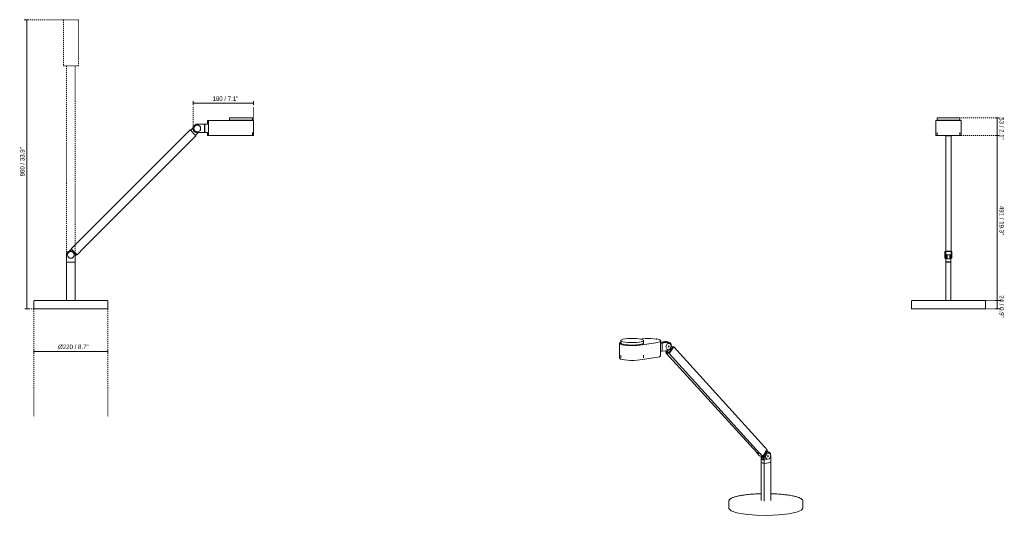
# Model space of a CAD drawing. Header units: millimetres. Extents: x -3578 to -651, y -609 to 6824.
# Tile 1 of 2: x -3578 to -651, y -609 to 866. Entities that reach past the tile are written whole.
import ezdxf

# ---------------------------------------------------------------- set-up
doc = ezdxf.new("R2010")
doc.units = ezdxf.units.MM
doc.linetypes.add('Dash', pattern=[6, 3, -3])
for name, color, linetype, lineweight in [('Cotas', 7, 'Continuous', 9), ('Cotas-6', 7, 'Continuous', 9), ('Luminarias', 7, 'Continuous', 20)]:
    doc.layers.add(name, color=color, linetype=linetype, lineweight=lineweight)
doc.layers.add('Lighthing Fixture Dim Grey Dash', color=7, linetype='Dash', lineweight=9, true_color=0xd2d2d2)
doc.styles.add('Arial Narrow', font='ARIALN.TTF', dxfattribs={"height": 13.2})
doc.dimstyles.new('FARO_-_2_2mm_Arial_Narrow_mm_Inch_Right', dxfattribs={"dimscale": 304.8, "dimtxt": 13.509289, "dimasz": 0, "dimexe": 0.019685, "dimexo": 0.0625, "dimgap": 0.009843, "dimtad": 1, "dimdec": 0, "dimzin": 0, "dimdsep": 46, "dimtxsty": 'Arial Narrow', "dimblk1": 'NONE', "dimblk2": 'NONE', "dimsah": 1, "dimcen": 0.09, "dimadec": 0, "dimazin": 0, "dimtfac": 1, "dimtdec": 4, "dimtix": 1, "dimtmove": 0, "dimatfit": 3, "dimfxl": 0.019685, "dimfxlon": 1, "dimtvp": 1, "dimtolj": 1, "dimtzin": 0, "dimarcsym": 2})
doc.dimstyles.new('FARO_-_2_2mm_Arial_Narrow_mm_Inch_Right_2', dxfattribs={"dimscale": 304.8, "dimtxt": 13.509289, "dimasz": 0, "dimexe": 0.019685, "dimexo": 0.0625, "dimgap": 0.009843, "dimtad": 1, "dimdec": 0, "dimzin": 0, "dimdsep": 46, "dimtxsty": 'Arial Narrow', "dimblk1": 'NONE', "dimblk2": 'NONE', "dimsah": 1, "dimcen": 0.09, "dimadec": 0, "dimazin": 0, "dimtfac": 1, "dimtdec": 4, "dimtix": 1, "dimtmove": 0, "dimatfit": 3, "dimfxl": 0.019685, "dimfxlon": 1, "dimtvp": 1, "dimtolj": 1, "dimtzin": 0, "dimarcsym": 2})

# ---------------------------------------------------------------- blocks, each defined once
blk = doc.blocks.new('inviting_table - 57312 INVITING White table lamp-511337-Alzado_PDF')
at = {"layer": 'Luminarias'}
for p, q in [((-3020.1, 566), (-3018.1, 566)), ((-3020.1, 555), (-3020.1, 566)), ((-3018.2, 566), (-3017.2, 566)), ((-2980.6, 566), (-3017.2, 566)), ((-3017.2, 521), (-3017.2, 566)), ((-2980.6, 566), (-2920.6, 566)), ((-2954.4, 574.2), (-2954.4, 566.8)), ((-2886.4, 574.2), (-2954.4, 574.2)), ((-2954.4, 566.8), (-2886.4, 566.8)), ((-2883.1, 566), (-2920.6, 566)), ((-2886.4, 566.8), (-2886.4, 574.2)), ((-2883.1, 521), (-2883.1, 566)), ((-3071.7, 537.9), (-3414.6, 195)), ((-3054, 520.3), (-3071.7, 537.9)), ((-3062.4, 544.4), (-3070.3, 536.5)), ((-3055.4, 521.7), (-3047.1, 530)), ((-3028.6, 555), (-3050.1, 555)), ((-3050.1, 530), (-3028.6, 530)), ((-3028.6, 530), (-3028.6, 555)), ((-3028.1, 555), (-3020.1, 555)), ((-3028.1, 530), (-3028.1, 555)), ((-3020.1, 530), (-3028.1, 530)), ((-3020.1, 521), (-3020.1, 530)), ((-2886.4, 521.3), (-2886.4, 530)), ((-3396.9, 177.3), (-3054, 520.3)), ((-3018.1, 521), (-3020.1, 521)), ((-3017.2, 521), (-3018.2, 521)), ((-3017.2, 521), (-2980.6, 521)), ((-2920.6, 521), (-2980.6, 521)), ((-2920.6, 521), (-2883.1, 521)), ((-3424.5, 183), (-3429.6, 177.9)), ((-3415.3, 194.3), (-3425.2, 184.4)), ((-3425.2, 184.4), (-3407.5, 166.7)), ((-3409, 167.4), (-3424.5, 183)), ((-3413.9, 194.3), (-3415.3, 194.3)), ((-3414.6, 195), (-3413.9, 194.3)), ((-3407.5, 166.7), (-3397.6, 176.6)), ((-3397.6, 176.6), (-3397.6, 178)), ((-3397.6, 178), (-3396.9, 177.3)), ((-3438.4, 166), (-3438.4, 145.5)), ((-3413.4, 162.9), (-3409, 167.4)), ((-3413.4, 145.5), (-3413.4, 166)), ((-3438.4, 145.5), (-3437.4, 144.5)), ((-3438.4, 144.5), (-3413.4, 144.5)), ((-3438.4, 30), (-3438.4, 144.5)), ((-3437.4, 144.5), (-3414.4, 144.5)), ((-3414.4, 144.5), (-3413.4, 145.5)), ((-3413.4, 144.5), (-3413.4, 30)), ((-3535.9, 27.9), (-3535.9, 6)), ((-3535.9, 6), (-3315.9, 6)), ((-3315.9, 6), (-3315.9, 27.9))]:
    blk.add_line(p, q, dxfattribs=at)
at = {"layer": 'Luminarias', "flags": 128}
for points in [[(-3535.9, 27.9), (-3535.9, 28), (-3535.9, 28.1), (-3535.9, 28.2), (-3535.9, 28.3), (-3535.9, 28.3), (-3535.9, 28.4), (-3535.9, 28.5), (-3535.8, 28.6), (-3535.8, 28.7), (-3535.8, 28.7), (-3535.7, 28.8), (-3535.7, 28.9), (-3535.7, 29), (-3535.6, 29), (-3535.6, 29.1), (-3535.5, 29.2), (-3535.5, 29.2), (-3535.4, 29.3), (-3535.4, 29.4), (-3535.3, 29.4), (-3535.2, 29.5), (-3535.2, 29.5), (-3535.1, 29.6), (-3535, 29.6), (-3535, 29.7), (-3534.9, 29.7), (-3534.8, 29.8), (-3534.8, 29.8), (-3534.7, 29.8), (-3534.6, 29.9), (-3534.5, 29.9), (-3534.4, 29.9), (-3534.4, 29.9), (-3534.3, 30), (-3534.2, 30), (-3534.1, 30), (-3534, 30), (-3534, 30), (-3533.9, 30), (-3533.9, 30)], [(-3318, 30), (-3318.1, 30), (-3318.4, 30), (-3318.8, 30), (-3319.4, 30), (-3320.2, 30), (-3321.1, 30), (-3322.2, 30), (-3323.5, 30), (-3324.9, 30), (-3326.5, 30), (-3328.3, 30), (-3330.2, 30), (-3332.3, 30), (-3334.5, 30), (-3336.9, 30), (-3339.4, 30), (-3342, 30), (-3344.8, 30), (-3347.7, 30), (-3350.7, 30), (-3353.9, 30), (-3357.2, 30), (-3360.5, 30), (-3364, 30), (-3367.6, 30), (-3371.3, 30), (-3375.1, 30), (-3378.9, 30), (-3382.8, 30), (-3386.8, 30), (-3390.9, 30), (-3395, 30), (-3399.1, 30), (-3403.3, 30), (-3407.6, 30), (-3411.9, 30), (-3416.1, 30), (-3420.5, 30), (-3424.8, 30), (-3429.1, 30), (-3433.4, 30), (-3437.7, 30), (-3442, 30), (-3446.2, 30), (-3450.5, 30), (-3454.6, 30), (-3458.8, 30), (-3462.9, 30), (-3466.9, 30), (-3470.8, 30), (-3474.7, 30), (-3478.5, 30), (-3482.3, 30), (-3485.9, 30), (-3489.4, 30), (-3492.9, 30), (-3496.2, 30), (-3499.4, 30), (-3502.5, 30), (-3505.5, 30), (-3508.4, 30), (-3511.1, 30), (-3513.7, 30), (-3516.1, 30), (-3518.4, 30), (-3520.6, 30), (-3522.6, 30), (-3524.4, 30), (-3526.1, 30), (-3527.6, 30), (-3529, 30), (-3530.2, 30), (-3531.2, 30), (-3532.1, 30), (-3532.8, 30), (-3533.3, 30), (-3533.6, 30), (-3533.8, 30), (-3533.9, 30)], [(-3533.9, 30), (-3533.8, 30), (-3533.5, 30), (-3533.1, 30), (-3532.5, 30), (-3532, 30)], [(-3319.9, 30), (-3319.8, 30), (-3319.1, 30), (-3318.6, 30), (-3318.2, 30), (-3318, 30), (-3318, 30)], [(-3318, 30), (-3317.9, 30), (-3317.8, 30), (-3317.8, 30), (-3317.7, 30), (-3317.6, 30), (-3317.5, 29.9), (-3317.4, 29.9), (-3317.4, 29.9), (-3317.3, 29.9), (-3317.2, 29.8), (-3317.1, 29.8), (-3317, 29.8), (-3317, 29.7), (-3316.9, 29.7), (-3316.8, 29.6), (-3316.8, 29.6), (-3316.7, 29.5), (-3316.6, 29.5), (-3316.6, 29.4), (-3316.5, 29.4), (-3316.5, 29.3), (-3316.4, 29.2), (-3316.4, 29.2), (-3316.3, 29.1), (-3316.3, 29), (-3316.2, 29), (-3316.2, 28.9), (-3316.1, 28.8), (-3316.1, 28.8), (-3316.1, 28.7), (-3316, 28.6), (-3316, 28.5), (-3316, 28.4), (-3316, 28.4), (-3316, 28.3), (-3315.9, 28.2), (-3315.9, 28.1), (-3315.9, 28), (-3315.9, 27.9), (-3315.9, 27.9)]]:
    blk.add_lwpolyline(points, dxfattribs=at)
at = {"layer": 'Luminarias'}
for centre, radius, start, end in [((-3050.1, 542.5), 12.5, 89.9942, 270), ((-3050.1, 542.5), 10, 0, 180), ((-3050.1, 542.5), 10, 180, 0), ((-3425.9, 166), 12.5, 0, 180), ((-3425.9, 166), 10, 0, 180), ((-3425.9, 166), 10, 180, 0)]:
    blk.add_arc(centre, radius, start, end, dxfattribs=at)
blk = doc.blocks.new('inviting_table - 57312 INVITING White table lamp-511337-00 Isometrico PDF')
at = {"layer": 'Luminarias', "color": 9, "lineweight": 9, "true_color": 0xc0c0c0}
for p, q in [((6467.8, -84.3), (6467.6, -84.3)), ((6517.5, -84.1), (6515.9, -84.4)), ((6526.7, -86.4), (6517.5, -84.1)), ((6525.2, -86.6), (6526.7, -86.4)), ((6525.2, -87), (6525.2, -86.6)), ((6526.7, -87.8), (6526.7, -86.4)), ((6406.3, -96.8), (6406.3, -141)), ((6409.7, -88.8), (6409.7, -96)), ((6467, -102.3), (6514.2, -95.4)), ((6477.7, -96), (6477.7, -88.8)), ((6528.5, -134.1), (6528.5, -89.8)), ((6528.5, -93.3), (6541.1, -91.5)), ((6528.5, -95), (6533.4, -96.2)), ((6533, -96.2), (6528.5, -95.2)), ((6528.5, -96.9), (6533, -96.2)), ((6533, -96.2), (6533, -120.8)), ((6550.3, -93.7), (6533.4, -96.2)), ((6533.4, -96.2), (6533.4, -120.7)), ((6534.3, -93.3), (6543.1, -92)), ((6539.8, -94.6), (6534.3, -93.3)), ((6548.6, -93.3), (6539.8, -94.6)), ((6543.2, -94), (6541.5, -93.6)), ((6546, -92.1), (6544, -91.6)), ((6551.2, -96.3), (6546, -95)), ((6547.8, -115.6), (6549.7, -116.1)), ((6553.2, -93.8), (6551.5, -93.4)), ((6551.8, -107.9), (6552.9, -106)), ((6554.4, -96.6), (6552.5, -96.2)), ((6552.6, -125.3), (6564.3, -109)), ((6567.4, -108), (6553.5, -127.4)), ((6564.3, -109), (6560.1, -104.4)), ((6562.2, -106.7), (6567.4, -108)), ((6837.2, -405.1), (6567.4, -108)), ((6409.7, -132.2), (6409.7, -140.7)), ((6514.2, -139.6), (6467, -146.5)), ((6477.7, -140.7), (6477.7, -132.2)), ((6533, -120.8), (6528.5, -121.5)), ((6533, -120.7), (6533.4, -120.7)), ((6533.4, -120.7), (6550.3, -118.3)), ((6547.4, -124.1), (6543.1, -119.3)), ((6544.3, -125.2), (6546.1, -122.6)), ((6814, -422.3), (6544.3, -125.2)), ((6544.3, -125.2), (6553.5, -127.4)), ((6546.7, -118.8), (6552.6, -125.3)), ((6547.4, -124.1), (6552.6, -125.3)), ((6553.5, -127.4), (6823.3, -424.5)), ((6836.6, -405.8), (6837.2, -405.1)), ((6837.7, -405.7), (6836.6, -405.8)), ((6836.9, -405.5), (6837.7, -405.7)), ((6845.5, -414.3), (6837.7, -405.7)), ((6814, -422.3), (6823.3, -424.5)), ((6814.6, -422.9), (6814.6, -422.4)), ((6822.3, -431.5), (6814.6, -422.9)), ((6814.6, -422.9), (6823.8, -425.1)), ((6831.6, -433.7), (6822.3, -431.5)), ((6823.3, -424.5), (6823.8, -423.7)), ((6823.8, -423.7), (6823.8, -425.1)), ((6823.8, -425.1), (6831.6, -433.7)), ((6833, -439.3), (6826.8, -432.5)), ((6826.8, -451.6), (6826.8, -432.6)), ((6828.7, -443.2), (6828.7, -434.6)), ((6831.6, -433.7), (6845.5, -414.3)), ((6831.7, -433.5), (6834.2, -436.2)), ((6834.2, -433.2), (6834.2, -444.5)), ((6836.1, -433.6), (6836.1, -453.8)), ((6841.4, -418.3), (6839.6, -417.8)), ((6846.8, -419.5), (6844, -416.4)), ((6848.8, -420), (6846.9, -419.6)), ((6847.6, -434.2), (6848.7, -432.3)), ((6850.1, -422.9), (6848.3, -422.5)), ((6855.8, -450.9), (6855.8, -430.8)), ((6827.6, -452.4), (6826.8, -451.6)), ((6826.8, -451.6), (6836.1, -453.8)), ((6827.6, -452.4), (6826.8, -452.6)), ((6826.8, -452.6), (6836.1, -454.8)), ((6826.8, -452.6), (6826.8, -565)), ((6836.9, -454.7), (6827.6, -452.4)), ((6834.2, -442.4), (6828.7, -443.2)), ((6834.2, -444.5), (6828.7, -443.2)), ((6832.5, -439.3), (6834.2, -439.7)), ((6834.2, -440.4), (6833, -439.3)), ((6836.1, -454.8), (6855.8, -451.9)), ((6836.1, -453.8), (6836.9, -454.7)), ((6836.1, -567.2), (6836.1, -454.8)), ((6836.6, -441.5), (6841.7, -442.7)), ((6836.9, -454.7), (6855, -452)), ((6843.6, -441.9), (6845.5, -442.4)), ((6855, -452), (6855.8, -450.9)), ((6855.8, -451.9), (6855.2, -451.7)), ((6855.8, -564.3), (6855.8, -451.9)), ((6731.3, -566.7), (6731.3, -588.2)), ((6951.3, -588.2), (6951.3, -566.7))]:
    blk.add_line(p, q, dxfattribs=at)
for points in [[(6470.5, -84.8, 0), (6464.1, -83.7, 0), (6456.4, -82.9, 0), (6447.8, -82.4, 0), (6438.9, -82.5, 0), (6430.4, -82.9, 0), (6422.7, -83.8, 0), (6416.5, -85, 0), (6412.2, -86.4, 0), (6410, -88, 0), (6410.1, -89.7, 0), (6412.5, -91.3, 0), (6417, -92.7, 0)], [(6417, -92.7, 0), (6423.3, -93.9, 0), (6431.1, -94.7, 0), (6439.7, -95.1, 0), (6448.5, -95.1, 0), (6457.1, -94.7, 0), (6464.7, -93.8, 0), (6470.9, -92.6, 0), (6475.3, -91.2, 0), (6477.5, -89.5, 0), (6477.4, -87.9, 0), (6475, -86.3, 0), (6470.5, -84.8, 0)], [(6514.7, -84.4, 0), (6507.6, -83.5, 0), (6499.7, -83, 0), (6491.4, -82.8, 0), (6483, -83, 0), (6475, -83.5, 0), (6467.8, -84.3, 0)], [(6514.2, -95.4, 0), (6520.1, -94.3, 0), (6524.7, -92.9, 0), (6527.5, -91.4, 0), (6528.5, -89.9, 0), (6527.6, -88.3, 0), (6524.9, -86.8, 0)], [(6515.9, -84.4, 0), (6515.7, -84.4, 0), (6515.5, -84.4, 0), (6515.2, -84.4, 0), (6514.9, -84.4, 0), (6514.7, -84.4, 0)], [(6524.9, -86.8, 0), (6524.8, -86.8, 0), (6524.8, -86.7, 0), (6524.9, -86.7, 0), (6525, -86.6, 0), (6525.2, -86.6, 0)], [(6409.8, -93.8, 0), (6409, -94.2, 0), (6406.6, -95.9, 0), (6406.7, -97.8, 0), (6409.3, -99.5, 0), (6414.3, -101.1, 0), (6421.3, -102.4, 0), (6429.8, -103.3, 0), (6439.3, -103.8, 0), (6449.1, -103.8, 0), (6458.5, -103.3, 0), (6467, -102.3, 0)], [(6417, -100, 0), (6412.5, -98.5, 0), (6410.1, -96.9, 0), (6410, -95.3, 0)], [(6477.6, -95.4, 0), (6477.5, -96.8, 0), (6475.3, -98.4, 0), (6470.9, -99.8, 0), (6464.7, -101, 0), (6457.1, -101.9, 0), (6448.5, -102.3, 0), (6439.7, -102.4, 0), (6431.1, -101.9, 0), (6423.3, -101.1, 0), (6417, -100, 0)], [(6541.1, -91.5, 0), (6543.4, -91.5, 0), (6544.1, -91.6, 0)], [(6543.1, -92, 0), (6545.4, -92, 0), (6547.7, -92.7, 0), (6548.5, -93.2, 0)], [(6559.9, -105.2, 0), (6556, -97.3, 0), (6548.1, -98.4, 0), (6544.2, -107.5, 0)], [(6544.2, -107.5, 0), (6548.1, -115.4, 0), (6556, -114.3, 0), (6559.9, -105.2, 0)], [(6551.6, -93.4, 0), (6550.9, -93.3, 0), (6548.6, -93.3, 0)], [(6550.3, -118.3, 0), (6552.7, -117.5, 0), (6554.9, -116.2, 0), (6556.8, -114.2, 0), (6558.4, -111.8, 0), (6559.5, -109, 0), (6560.1, -106, 0), (6560.1, -103.1, 0), (6559.5, -100.3, 0), (6558.4, -97.8, 0), (6556.8, -95.8, 0), (6554.9, -94.4, 0), (6552.7, -93.7, 0), (6550.3, -93.7, 0)], [(6550.7, -106.6, 0), (6552, -104.6, 0), (6553.4, -106.2, 0)], [(6553.4, -106.2, 0), (6552, -108.1, 0), (6550.7, -106.6, 0)], [(6467, -146.5, 0), (6458.5, -147.5, 0), (6449.1, -148, 0), (6439.3, -148, 0), (6429.8, -147.5, 0), (6421.3, -146.6, 0), (6414.3, -145.4, 0), (6409.3, -143.8, 0), (6406.7, -142, 0), (6406.6, -140.2, 0)], [(6528.5, -134.1, 0), (6528.5, -134.1, 0), (6527.5, -135.7, 0), (6524.7, -137.2, 0), (6520.1, -138.5, 0), (6514.2, -139.6, 0)], [(6834.7, -429.3, 0), (6834.5, -430, 0), (6834.2, -433.2, 0)], [(6855.8, -430.8, 0), (6855.4, -427.6, 0), (6854.5, -424.8, 0), (6852.9, -422.5, 0), (6850.9, -420.8, 0), (6848.5, -420, 0), (6845.9, -419.9, 0), (6843.4, -420.7, 0), (6841, -422.3, 0), (6839, -424.5, 0), (6837.4, -427.3, 0), (6836.4, -430.4, 0), (6836.1, -433.6, 0)], [(6848.9, -422.7, 0), (6842, -424.3, 0), (6838.1, -433.4, 0)], [(6838.1, -433.4, 0), (6842, -441.3, 0), (6844.5, -441.9, 0)], [(6855.7, -431.5, 0), (6851.7, -423.6, 0), (6843.9, -424.7, 0), (6839.9, -433.8, 0)], [(6839.9, -433.8, 0), (6843.9, -441.7, 0), (6851.7, -440.6, 0), (6855.7, -431.5, 0)], [(6846.6, -419.5, 0), (6844, -419.5, 0), (6841.5, -420.3, 0), (6840.9, -420.5, 0)], [(6846.4, -432.9, 0), (6847.8, -430.9, 0), (6849.2, -432.5, 0)], [(6849.2, -432.5, 0), (6847.8, -434.4, 0), (6846.4, -432.9, 0)], [(6731.3, -566.7, 0), (6731.4, -565.5, 0), (6731.8, -564.3, 0), (6732.4, -563.2, 0), (6733.2, -562.1, 0), (6734.1, -561.2, 0), (6735.2, -560.3, 0), (6736.5, -559.4, 0), (6737.8, -558.5, 0), (6739.4, -557.7, 0), (6741.1, -556.9, 0), (6742.9, -556.2, 0), (6744.9, -555.4, 0), (6747, -554.7, 0), (6749.3, -554, 0), (6751.7, -553.3, 0), (6754.2, -552.6, 0), (6756.9, -552, 0), (6759.7, -551.3, 0), (6762.7, -550.7, 0), (6765.7, -550.1, 0), (6768.9, -549.6, 0), (6772.2, -549, 0), (6775.6, -548.5, 0), (6779.1, -548.1, 0), (6782.7, -547.6, 0), (6786.4, -547.2, 0), (6790.2, -546.8, 0), (6794.1, -546.4, 0), (6798, -546.1, 0), (6802, -545.8, 0), (6806.1, -545.5, 0), (6810.2, -545.2, 0), (6814.4, -545, 0), (6818.6, -544.8, 0), (6822.9, -544.7, 0), (6826.8, -544.6, 0)], [(6855.8, -544.6, 0), (6857.4, -544.6, 0), (6861.7, -544.7, 0), (6865.9, -544.9, 0), (6870.1, -545.1, 0), (6874.3, -545.3, 0), (6878.4, -545.6, 0), (6882.4, -545.9, 0), (6886.4, -546.2, 0), (6890.3, -546.6, 0), (6894.1, -547, 0), (6897.9, -547.4, 0), (6901.5, -547.8, 0), (6905.1, -548.3, 0), (6908.6, -548.8, 0), (6911.9, -549.3, 0), (6915.2, -549.8, 0), (6918.3, -550.4, 0), (6921.3, -551, 0), (6924.2, -551.6, 0), (6926.7, -552.2, 0)], [(6951.3, -566.7, 0), (6951.2, -565.5, 0), (6950.8, -564.3, 0), (6950.2, -563.2, 0), (6949.4, -562.1, 0), (6948.5, -561.2, 0), (6947.4, -560.3, 0), (6946.2, -559.4, 0), (6944.8, -558.5, 0), (6943.2, -557.7, 0), (6941.6, -556.9, 0), (6939.7, -556.2, 0), (6937.7, -555.4, 0), (6935.6, -554.7, 0), (6933.3, -554, 0), (6930.9, -553.3, 0), (6928.4, -552.6, 0), (6926.7, -552.2, 0)], [(6754.8, -601, 0), (6738, -595.4, 0), (6731.4, -589, 0), (6731.3, -587.8, 0)], [(6951.2, -587.5, 0), (6947.1, -593.9, 0), (6932.7, -599.8, 0), (6909.2, -604.5, 0), (6879.2, -607.6, 0), (6845.4, -608.9, 0), (6811.2, -608.1, 0), (6780, -605.4, 0), (6754.8, -601, 0)]]:
    blk.add_polyline3d(points, dxfattribs=at)
blk = doc.blocks.new('inviting_table - 57312 INVITING White table lamp-V1-Alzado_PDF')
at = {"layer": 'Luminarias'}
for p, q in [((6677, 566), (6677, 521)), ((6752, 566), (6677, 566)), ((6680.5, 574.2), (6680.5, 566.8)), ((6714.5, 574.2), (6680.5, 574.2)), ((6680.5, 566.8), (6714.5, 566.8)), ((6748.5, 574.2), (6714.5, 574.2)), ((6714.5, 566.8), (6748.5, 566.8)), ((6748.5, 566.8), (6748.5, 574.2)), ((6752, 521), (6752, 566)), ((6680.5, 530), (6680.5, 521.3)), ((6748.5, 521.3), (6748.5, 530)), ((6677, 521), (6752, 521)), ((6707.2, 520.3), (6707.2, 521)), ((6707.2, 177.3), (6707.2, 520.3)), ((6707.2, 520.3), (6722.2, 520.3)), ((6722.2, 521), (6722.2, 520.3)), ((6722.2, 520.3), (6722.2, 177.3)), ((6707, 176), (6704, 176)), ((6704, 166), (6704, 176)), ((6707.2, 178.5), (6707, 178.5)), ((6707, 178.5), (6707, 166)), ((6707.2, 176.6), (6707.2, 177.3)), ((6707.2, 177.3), (6722.2, 177.3)), ((6707.2, 166.7), (6707.2, 176.6)), ((6707.2, 176.6), (6722.2, 176.6)), ((6722.2, 177.3), (6722.2, 176.6)), ((6722.2, 176.6), (6722.2, 166.7)), ((6725, 176), (6722.2, 176)), ((6725, 166), (6725, 176)), ((6704, 156), (6704, 166)), ((6704, 156), (6707, 156)), ((6707, 145.5), (6707, 166)), ((6722.2, 166.7), (6707.2, 166.7)), ((6710, 166.7), (6710, 166)), ((6710, 154.5), (6710, 166)), ((6718.9, 154.5), (6710, 154.5)), ((6710.5, 157.9), (6710.5, 166.7)), ((6710.5, 157.9), (6710.5, 154.6)), ((6710.5, 154.6), (6718.9, 154.6)), ((6718.9, 166.7), (6718.9, 162.9)), ((6718.9, 162.9), (6718.9, 154.5)), ((6722, 166), (6722, 166.7)), ((6722, 166), (6722, 145.5)), ((6722, 156), (6725, 156)), ((6725, 156), (6725, 166)), ((6707, 144.5), (6707, 145.5)), ((6707, 145.5), (6722, 145.5)), ((6707, 144.5), (6722, 144.5)), ((6707, 144.5), (6707, 30)), ((6722, 145.5), (6722, 144.5)), ((6722, 30), (6722, 144.5)), ((6604.5, 27.9), (6604.5, 6)), ((6604.5, 6), (6714.5, 6)), ((6714.5, 6), (6824.5, 6)), ((6824.5, 6), (6824.5, 27.9))]:
    blk.add_line(p, q, dxfattribs=at)
at = {"layer": 'Luminarias', "flags": 128}
for points in [[(6604.5, 27.9), (6604.5, 28), (6604.5, 28.1), (6604.5, 28.2), (6604.5, 28.3), (6604.5, 28.3), (6604.6, 28.4), (6604.6, 28.5), (6604.6, 28.6), (6604.6, 28.7), (6604.7, 28.7), (6604.7, 28.8), (6604.7, 28.9), (6604.8, 29), (6604.8, 29), (6604.9, 29.1), (6604.9, 29.2), (6605, 29.2), (6605, 29.3), (6605.1, 29.4), (6605.1, 29.4), (6605.2, 29.5), (6605.3, 29.5), (6605.3, 29.6), (6605.4, 29.6), (6605.5, 29.7), (6605.5, 29.7), (6605.6, 29.8), (6605.7, 29.8), (6605.7, 29.8), (6605.8, 29.9), (6605.9, 29.9), (6606, 29.9), (6606.1, 29.9), (6606.1, 30), (6606.2, 30), (6606.3, 30), (6606.4, 30), (6606.5, 30), (6606.6, 30), (6606.6, 30)], [(6714.5, 30), (6710.2, 30), (6705.9, 30), (6701.6, 30), (6697.3, 30), (6693.1, 30), (6688.8, 30), (6684.7, 30), (6680.6, 30), (6676.5, 30), (6672.5, 30), (6668.5, 30), (6664.7, 30), (6660.9, 30), (6657.2, 30), (6653.6, 30), (6650.1, 30), (6646.6, 30), (6643.3, 30), (6640.2, 30), (6637.1, 30), (6634.1, 30), (6631.3, 30), (6628.6, 30), (6626.1, 30), (6623.7, 30), (6621.4, 30), (6619.3, 30), (6617.4, 30), (6615.6, 30), (6613.9, 30), (6612.4, 30), (6611.1, 30), (6610, 30), (6609, 30), (6608.1, 30), (6607.5, 30), (6607, 30), (6606.7, 30), (6606.6, 30), (6606.6, 30)], [(6606.6, 30), (6606.7, 30), (6606.9, 30), (6607.4, 30), (6608, 30), (6608.7, 30), (6609.7, 30), (6610.8, 30), (6612.1, 30), (6613.5, 30), (6615.1, 30), (6616.9, 30), (6618.8, 30), (6620.8, 30), (6623.1, 30), (6625.4, 30), (6627.9, 30), (6630.6, 30), (6633.4, 30), (6636.3, 30), (6639.3, 30), (6642.5, 30), (6645.7, 30), (6649.1, 30), (6652.6, 30), (6656.2, 30), (6659.9, 30), (6663.6, 30), (6667.5, 30), (6671.4, 30), (6675.4, 30), (6679.4, 30), (6683.6, 30), (6687.7, 30), (6691.9, 30), (6696.2, 30), (6700.4, 30), (6704.7, 30), (6707, 30)], [(6822.4, 30), (6822.3, 30), (6822.1, 30), (6821.6, 30), (6821, 30), (6820.3, 30), (6819.3, 30), (6818.2, 30), (6816.9, 30), (6815.5, 30), (6813.9, 30), (6812.1, 30), (6810.2, 30), (6808.2, 30), (6805.9, 30), (6803.6, 30), (6801.1, 30), (6798.4, 30), (6795.6, 30), (6792.7, 30), (6789.7, 30), (6786.5, 30), (6783.3, 30), (6779.9, 30), (6776.4, 30), (6772.8, 30), (6769.1, 30), (6765.4, 30), (6761.5, 30), (6757.6, 30), (6753.6, 30), (6749.6, 30), (6745.4, 30), (6741.3, 30), (6737.1, 30), (6732.8, 30), (6728.6, 30), (6724.3, 30), (6720, 30), (6715.7, 30), (6714.5, 30)], [(6722, 30), (6723.1, 30), (6727.4, 30), (6731.7, 30), (6735.9, 30), (6740.2, 30), (6744.3, 30), (6748.4, 30), (6752.5, 30), (6756.5, 30), (6760.5, 30), (6764.3, 30), (6768.1, 30), (6771.8, 30), (6775.4, 30), (6779, 30), (6782.4, 30), (6785.7, 30), (6788.9, 30), (6791.9, 30), (6794.9, 30), (6797.7, 30), (6800.4, 30), (6802.9, 30), (6805.3, 30), (6807.6, 30), (6809.7, 30), (6811.6, 30), (6813.4, 30), (6815.1, 30), (6816.6, 30), (6817.9, 30), (6819, 30), (6820, 30), (6820.9, 30), (6821.5, 30), (6822, 30), (6822.3, 30), (6822.4, 30), (6822.4, 30)], [(6822.4, 30), (6822.5, 30), (6822.6, 30), (6822.7, 30), (6822.8, 30), (6822.8, 30), (6822.9, 29.9), (6823, 29.9), (6823.1, 29.9), (6823.2, 29.9), (6823.2, 29.8), (6823.3, 29.8), (6823.4, 29.8), (6823.5, 29.7), (6823.5, 29.7), (6823.6, 29.6), (6823.7, 29.6), (6823.7, 29.5), (6823.8, 29.5), (6823.9, 29.4), (6823.9, 29.4), (6824, 29.3), (6824, 29.2), (6824.1, 29.2), (6824.1, 29.1), (6824.2, 29), (6824.2, 29), (6824.3, 28.9), (6824.3, 28.8), (6824.3, 28.8), (6824.4, 28.7), (6824.4, 28.6), (6824.4, 28.5), (6824.4, 28.4), (6824.5, 28.4), (6824.5, 28.3), (6824.5, 28.2), (6824.5, 28.1), (6824.5, 28), (6824.5, 27.9), (6824.5, 27.9)]]:
    blk.add_lwpolyline(points, dxfattribs=at)
blk = doc.blocks.new('DIMBLOCK1-Alzado_PDF')
at = {"layer": 'Cotas-6', "color": 251, "true_color": 0x5b5b5b}
for p, q in [((-3535.9, -121.1), (-3535.9, -115.1)), ((-3315.9, -121.1), (-3315.9, -115.1)), ((-3535.9, -121.1), (-3315.9, -121.1)), ((-3535.9, -121.1), (-3535.9, -127.1)), ((-3315.9, -121.1), (-3315.9, -127.1))]:
    blk.add_line(p, q, dxfattribs=at)
at = {"layer": 'Cotas-6', "color": 0, "insert": (-3464, -101), "char_height": 13.2, "width": 91.349, "attachment_point": 1, "line_spacing_factor": 0.974696, "style": 'Arial Narrow'}
blk.add_mtext('Ø220 / 8.7"', dxfattribs=at)
blk = doc.blocks.new('_None')
blk = doc.blocks.new('DIMBLOCK2-Alzado_PDF')
at = {"layer": 'Cotas-6', "color": 251, "true_color": 0x5b5b5b}
for p, q in [((-3556.9, 866), (-3562.9, 866)), ((-3556.9, 866), (-3556.9, 6)), ((-3556.9, 866), (-3550.9, 866)), ((-3556.9, 6), (-3562.9, 6)), ((-3556.9, 6), (-3550.9, 6))]:
    blk.add_line(p, q, dxfattribs=at)
at = {"layer": 'Cotas-6', "color": 0, "insert": (-3576.9, 399.7), "char_height": 13.2, "width": 87.231, "attachment_point": 1, "rotation": 90, "line_spacing_factor": 0.974696, "style": 'Arial Narrow'}
blk.add_mtext('860 / 33.9"', dxfattribs=at)
blk = doc.blocks.new('DIMBLOCK3-Alzado_PDF')
at = {"layer": 'Cotas-6', "color": 251, "true_color": 0x5b5b5b}
for p, q in [((-3062.6, 617.5), (-3062.6, 623.5)), ((-2883.1, 617.5), (-3062.6, 617.5)), ((-3062.6, 617.5), (-3062.6, 611.5)), ((-2883.1, 617.5), (-2883.1, 623.5)), ((-2883.1, 617.5), (-2883.1, 611.5))]:
    blk.add_line(p, q, dxfattribs=at)
at = {"layer": 'Cotas-6', "color": 0, "insert": (-3005, 637.6), "char_height": 13.2, "width": 77.196, "attachment_point": 1, "line_spacing_factor": 0.974696, "style": 'Arial Narrow'}
blk.add_mtext('180 / 7.1"', dxfattribs=at)
blk = doc.blocks.new('DIMBLOCK5-Alzado_PDF')
at = {"layer": 'Cotas-6', "color": 251, "true_color": 0x5b5b5b}
for p, q in [((-672.5, 574.2), (-678.5, 574.2)), ((-672.5, 574.2), (-672.5, 521)), ((-672.5, 574.2), (-666.5, 574.2)), ((-672.5, 521), (-678.5, 521)), ((-672.5, 521), (-666.5, 521))]:
    blk.add_line(p, q, dxfattribs=at)
at = {"layer": 'Cotas-6', "color": 0, "insert": (-652.4, 575.6), "char_height": 13.2, "width": 67.16, "attachment_point": 1, "rotation": 270, "line_spacing_factor": 0.974696, "style": 'Arial Narrow'}
blk.add_mtext('53 / 2.1"', dxfattribs=at)
blk = doc.blocks.new('DIMBLOCK6-Alzado_PDF')
at = {"layer": 'Cotas-6', "color": 251, "true_color": 0x5b5b5b}
for p, q in [((-672.5, 521), (-678.5, 521)), ((-672.5, 521), (-672.5, 30)), ((-672.5, 521), (-666.5, 521)), ((-672.5, 30), (-678.5, 30)), ((-672.5, 30), (-666.5, 30))]:
    blk.add_line(p, q, dxfattribs=at)
at = {"layer": 'Cotas-6', "color": 0, "insert": (-652.4, 311.8), "char_height": 13.2, "width": 87.231, "attachment_point": 1, "rotation": 270, "line_spacing_factor": 0.974696, "style": 'Arial Narrow'}
blk.add_mtext('491 / 19.3"', dxfattribs=at)
blk = doc.blocks.new('DIMBLOCK7-Alzado_PDF')
at = {"layer": 'Cotas-6', "color": 251, "true_color": 0x5b5b5b}
for p, q in [((-672.5, 30), (-678.5, 30)), ((-672.5, 30), (-672.5, 6)), ((-672.5, 30), (-666.5, 30)), ((-672.5, 6), (-678.5, 6)), ((-672.5, 6), (-666.5, 6))]:
    blk.add_line(p, q, dxfattribs=at)
at = {"layer": 'Cotas-6', "color": 0, "insert": (-652.4, 46), "char_height": 13.2, "width": 67.16, "attachment_point": 1, "rotation": 270, "line_spacing_factor": 0.974696, "style": 'Arial Narrow'}
blk.add_mtext('24 / 0.9"', dxfattribs=at)

msp = doc.modelspace()

# ---------------------------------------------------------------- linework, layer by layer
at = {"layer": 'Lighthing Fixture Dim Grey Dash'}
for p, q in [((-3447.8, 866), (-3565.9, 866)), ((-3447.8, 866), (-3447.8, 729)), ((-3402.8, 866), (-3447.8, 866)), ((-3402.8, 729), (-3402.8, 866)), ((-3447.8, 729), (-3402.8, 729)), ((-3438.4, 729), (-3438.4, 169)), ((-3413.4, 166), (-3413.4, 729)), ((-3062.6, 542.5), (-3062.6, 607.5)), ((-2883.1, 566), (-2883.1, 607.5)), ((-675, 574.2), (-786.4, 574.2)), ((-675, 521), (-785, 521)), ((-662.4, 30), (-707.4, 30)), ((-3535.9, 6), (-3565.9, 6)), ((-3535.9, 6), (-3535.9, -314)), ((-3315.9, 6), (-3315.9, -314)), ((-662.4, 6), (-707.4, 6))]:
    msp.add_line(p, q, dxfattribs=at)

# ---------------------------------------------------------------- block references
at = {"layer": 'Luminarias'}
for name, p in [('inviting_table - 57312 INVITING White table lamp-511337-Alzado_PDF', (0, 0)), ('inviting_table - 57312 INVITING White table lamp-V1-Alzado_PDF', (-7531.9, 0))]:
    msp.add_blockref(name, p, dxfattribs=at)
at = {"layer": 'Luminarias', "color": 9, "lineweight": 9, "true_color": 0xc0c0c0}
msp.add_blockref('inviting_table - 57312 INVITING White table lamp-511337-00 Isometrico PDF', (-8201.3, 0), dxfattribs=at)

# ---------------------------------------------------------------- dimensions: what is measured, and where the dimension line sits
at = {"layer": 'Cotas', "color": 251, "true_color": 0x5b5b5b}
for base, p1, p2, dimstyle, override, picture, middle in [((-3556.9, 6), (-3562.9, 866), (-3562.9, 6), 'FARO_-_2_2mm_Arial_Narrow_mm_Inch_Right', {"dimpost": '<>', "dimfxl": 860}, 'DIMBLOCK2-Alzado_PDF', (-3568.4, 436)), ((-672.5, 521), (-678.5, 574.2), (-678.5, 521), 'FARO_-_2_2mm_Arial_Narrow_mm_Inch_Right_2', {"dimtad": 4, "dimpost": '<>', "dimfxl": 53.196467}, 'DIMBLOCK5-Alzado_PDF', (-661, 547.6)), ((-672.5, 30), (-678.5, 521), (-678.5, 30), 'FARO_-_2_2mm_Arial_Narrow_mm_Inch_Right_2', {"dimtad": 4, "dimpost": '<>', "dimfxl": 490.965779}, 'DIMBLOCK6-Alzado_PDF', (-661, 275.5)), ((-672.5, 6), (-678.5, 30), (-678.5, 6), 'FARO_-_2_2mm_Arial_Narrow_mm_Inch_Right_2', {"dimtad": 4, "dimpost": '<>', "dimfxl": 24.004905}, 'DIMBLOCK7-Alzado_PDF', (-661, 18))]:
    dim = msp.add_linear_dim(base=base, p1=p1, p2=p2, angle=90, dimstyle=dimstyle, override=override, dxfattribs=at)
    dim.commit()
    dim.dimension.update_dxf_attribs({"geometry": picture, "text_midpoint": middle})
dim = msp.add_linear_dim(base=(-3062.6026, 617.4954), p1=(-2883.0629, 611.4954), p2=(-3062.6026, 611.4954), dimstyle='FARO_-_2_2mm_Arial_Narrow_mm_Inch_Right', override={"dimpost": '<>', "dimfxl": 179.539754}, dxfattribs=at)
dim.commit()
dim.dimension.update_dxf_attribs({"geometry": 'DIMBLOCK3-Alzado_PDF', "text_midpoint": (-2972.8327, 629.0403)})
dim = msp.add_linear_dim(base=(-3315.9, -121.1), p1=(-3535.9, -127.1), p2=(-3315.9, -127.1), text='Ø<>', dimstyle='FARO_-_2_2mm_Arial_Narrow_mm_Inch_Right', override={"dimpost": '<>', "dimfxl": 220.002421}, dxfattribs=at)
dim.commit()
dim.dimension.update_dxf_attribs({"geometry": 'DIMBLOCK1-Alzado_PDF', "text_midpoint": (-3425.9, -109.4)})

doc.saveas('drawing.dxf')
